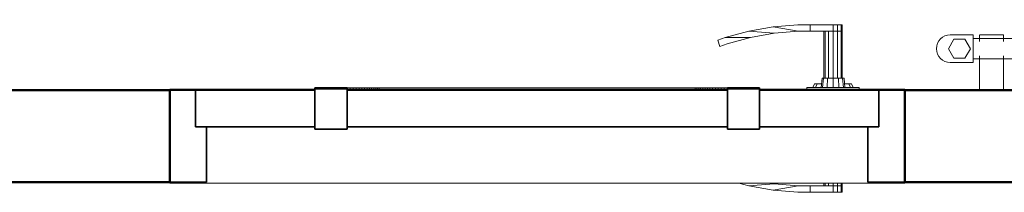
# Model space of a CAD drawing. Header units: millimetres. Extents: x 106 to 24511, y 2709 to 39091.
# Tile 66 of 87: x 22167 to 23239, y 35057 to 35244. Entities that reach past the tile are written whole.
import ezdxf

# ---------------------------------------------------------------- set-up
doc = ezdxf.new("R2010")
doc.units = ezdxf.units.MM
doc.linetypes.add('ADSK_Скрыто', pattern=[300, 150, -150])
for name, color, linetype, lineweight in [('A-DETL-____-HDLN', 90, 'ADSK_Скрыто', 9), ('A-DOOR-____-MCUT', 31, 'Continuous', 35), ('A-DOOR-____-OTLN', 31, 'Continuous', 20), ('A-GENM-____-MCUT', 13, 'Continuous', 50), ('A-GENM-____-OTLN', 13, 'Continuous', 20), ('A-WALL-____-MCUT', 113, 'Continuous', 50), ('A-WALL-____-OTLN', 113, 'Continuous', 20), ('M-EQPM-____-OTLN', 50, 'Continuous', 20)]:
    doc.layers.add(name, color=color, linetype=linetype, lineweight=lineweight)

# ---------------------------------------------------------------- blocks, each defined once
blk = doc.blocks.new('Прямая форма - V line-610122-В_Этаж 03_Вентиляция')
at = {"layer": 'A-DOOR-____-MCUT', "color": 53}
for p, q in [((-372, 0), (-400, 0)), ((-400, 0), (-400, -100)), ((-242, 0), (-372, 0)), ((-372, 0), (-372, -40)), ((-372, -40), (-372, 0)), ((-207, 2.5), (-242, 2.5)), ((-242, 2.5), (-242, -42.5)), ((-242, -40), (-242, 0)), ((-207, -42.5), (-207, 2.5)), ((207, 0), (-207, 0)), ((-207, 0), (-207, -40)), ((242, 2.5), (207, 2.5)), ((207, 2.5), (207, -42.5)), ((207, -40), (207, 0)), ((242, -42.5), (242, 2.5)), ((372, 0), (242, 0)), ((242, 0), (242, -40)), ((400, 0), (372, 0)), ((372, 0), (372, -40)), ((372, -40), (372, 0)), ((400, -100), (400, 0)), ((-372, -40), (-242, -40)), ((-360, -40), (-372, -40)), ((-360, -100), (-360, -40)), ((-242, -42.5), (-207, -42.5)), ((-207, -40), (207, -40)), ((207, -42.5), (242, -42.5)), ((242, -40), (372, -40)), ((360, -40), (360, -100)), ((372, -40), (360, -40)), ((-400, -100), (-360, -100)), ((360, -100), (400, -100))]:
    blk.add_line(p, q, dxfattribs=at)
at = {"layer": 'A-DOOR-____-OTLN', "color": 253}
for p, q in [((230.5, 64), (256.9, 68.7)), ((283.6, 71), (256.9, 68.7)), ((256.9, 68.7), (283.9, 64)), ((297, 71), (283.6, 71)), ((297, 71), (322, 71)), ((297, 64), (297, 71)), ((297, 64), (297, 71)), ((322, 71), (327, 71)), ((322, 64), (322, 71)), ((327, 71), (330.7, 71)), ((327, 64), (327, 71)), ((330.7, 71), (332, 71)), ((330.7, 64), (330.7, 71)), ((332, 64), (332, 71)), ((196.5, 54.1), (204.6, 57.1)), ((198.8, 47.5), (196.5, 54.1)), ((204.6, 57.1), (230.5, 64)), ((204.6, 57.1), (232, 57.2)), ((232, 57.2), (206.7, 50.4)), ((230.5, 64), (257.8, 61.7)), ((257.8, 61.7), (232, 57.2)), ((257.8, 61.7), (283.9, 64)), ((283.9, 64), (297, 64)), ((322, 64), (297, 64)), ((312, 13), (312, 64)), ((313.3, 64), (313.3, 13)), ((317, 64), (317, 13)), ((327, 64), (322, 64)), ((322, 13), (322, 64)), ((327, 64), (322, 64)), ((330.7, 64), (327, 64)), ((327, 13), (327, 64)), ((327, 64), (330.7, 64)), ((332, 64), (330.7, 64)), ((330.7, 64), (332, 64)), ((330.7, 13), (330.7, 64)), ((332, 13), (332, 64)), ((206.7, 50.4), (198.8, 47.5)), ((309, 3), (310, 13)), ((311.6, 13), (310, 13)), ((310.7, 3), (311.6, 13)), ((311.6, 13), (316, 13)), ((316, 13), (315.5, 3)), ((316, 13), (322, 13)), ((322, 13), (328, 13)), ((322, 13), (322, 3)), ((328, 13), (332.4, 13)), ((328, 13), (328.5, 3)), ((332.4, 13), (334, 13)), ((332.4, 13), (333.3, 3)), ((334, 13), (335, 3)), ((-207, 2.5), (-203.6, 2.5)), ((-203.6, 2.5), (-200.3, 2.5)), ((-203.6, 1), (-203.6, 2.5)), ((-200.3, 2.5), (-197, 2.5)), ((-200.3, 1), (-200.3, 2.5)), ((-197, 2.5), (-193.9, 2.5)), ((-197, 1), (-197, 2.5)), ((-193.9, 2.5), (-190.9, 2.5)), ((-193.9, 1), (-193.9, 2.5)), ((-190.9, 2.5), (-188, 2.5)), ((-190.9, 1), (-190.9, 2.5)), ((-188, 2.5), (-185.3, 2.5)), ((-188, 1), (-188, 2.5)), ((-185.3, 2.5), (-182.7, 2.5)), ((-185.3, 1), (-185.3, 2.5)), ((-182.7, 2.5), (-180.3, 2.5)), ((-182.7, 1), (-182.7, 2.5)), ((-180.3, 2.5), (-177.9, 2.5)), ((-180.3, 1), (-180.3, 2.5)), ((-177.9, 2.5), (-175.8, 2.5)), ((-177.9, 1), (-177.9, 2.5)), ((-175.8, 2.5), (-173.8, 2.5)), ((-175.8, 1), (-175.8, 2.5)), ((-173.8, 2.5), (-172, 2.5)), ((-173.8, 1), (-173.8, 2.5)), ((-172, 2.5), (0, 2.5)), ((-172, 1), (-172, 2.5)), ((0, 2.5), (172, 2.5)), ((172, 2.5), (173.8, 2.5)), ((172, 1), (172, 2.5)), ((173.8, 2.5), (175.8, 2.5)), ((173.8, 1), (173.8, 2.5)), ((175.8, 2.5), (177.9, 2.5)), ((175.8, 1), (175.8, 2.5)), ((177.9, 2.5), (180.3, 2.5)), ((177.9, 1), (177.9, 2.5)), ((180.3, 2.5), (182.7, 2.5)), ((180.3, 1), (180.3, 2.5)), ((182.7, 2.5), (185.3, 2.5)), ((182.7, 1), (182.7, 2.5)), ((185.3, 2.5), (188, 2.5)), ((185.3, 1), (185.3, 2.5)), ((188, 2.5), (190.9, 2.5)), ((188, 1), (188, 2.5)), ((190.9, 2.5), (193.9, 2.5)), ((190.9, 1), (190.9, 2.5)), ((193.9, 2.5), (197, 2.5)), ((193.9, 1), (193.9, 2.5)), ((197, 2.5), (200.3, 2.5)), ((197, 1), (197, 2.5)), ((200.3, 2.5), (203.6, 2.5)), ((200.3, 1), (200.3, 2.5)), ((203.6, 2.5), (207, 2.5)), ((203.6, 1), (203.6, 2.5)), ((350.5, 3), (293.5, 3)), ((293.5, 3), (293.5, 1)), ((300, 3), (302, 7)), ((304.7, 7), (302, 7)), ((302.9, 3), (304.7, 7)), ((304.7, 7), (309.4, 7)), ((334.6, 7), (339.3, 7)), ((339.3, 7), (342, 7)), ((339.3, 7), (341.1, 3)), ((342, 7), (344, 3)), ((350.5, 1), (350.5, 3)), ((230.5, -104), (219.3, -101)), ((257.8, -101.7), (230.5, -104)), ((230.5, -104), (256.9, -108.7)), ((253.7, -101), (257.8, -101.7)), ((283.9, -104), (256.9, -108.7)), ((257.8, -101.7), (283.9, -104)), ((297, -104), (283.9, -104)), ((297, -111), (297, -104)), ((297, -104), (322, -104)), ((297, -111), (297, -104)), ((312, -104), (312, -101)), ((313.3, -101), (313.3, -104)), ((317, -101), (317, -104)), ((322, -104), (322, -101)), ((327, -104), (322, -104)), ((322, -104), (327, -104)), ((322, -111), (322, -104)), ((327, -104), (327, -101)), ((330.7, -104), (327, -104)), ((327, -104), (330.7, -104)), ((327, -111), (327, -104)), ((330.7, -104), (330.7, -101)), ((332, -104), (330.7, -104)), ((330.7, -104), (332, -104)), ((330.7, -111), (330.7, -104)), ((332, -104), (332, -101)), ((332, -111), (332, -104)), ((256.9, -108.7), (283.6, -111)), ((283.6, -111), (297, -111)), ((322, -111), (297, -111)), ((327, -111), (322, -111)), ((330.7, -111), (327, -111)), ((332, -111), (330.7, -111))]:
    blk.add_line(p, q, dxfattribs=at)
blk = doc.blocks.new('Прямая форма - კარ1-613101-В_Этаж 03_Вентиляция')
blk.add_blockref('Прямая форма - V line-610122-В_Этаж 03_Вентиляция', (400, 0))
blk = doc.blocks.new('Прямая форма - V line-613116-В_Этаж 03_Вентиляция')
at = {"layer": 'A-WALL-____-MCUT', "color": 9}
for p, q in [((987.7, 100), (108.1, 100)), ((987.7, 0), (987.7, 100)), ((2344.9, 100), (1787.7, 100)), ((1787.7, 100), (1787.7, 0)), ((108.1, 0), (987.7, 0)), ((1787.7, 0), (2344.9, 0))]:
    blk.add_line(p, q, dxfattribs=at)
blk = doc.blocks.new('Прямая форма - SW - 016-613117-В_Этаж 03_Вентиляция')
blk.add_blockref('Прямая форма - V line-613116-В_Этаж 03_Вентиляция', (0, 0))
blk = doc.blocks.new('Family - კარ1-613119-В_Этаж 03_Вентиляция')
at = {"layer": 'A-GENM-____-MCUT', "lineweight": 9}
for p, q in [((400, 101), (-400, 101)), ((-400, 101), (-400, -1)), ((400, -1), (400, 101)), ((-400, -1), (400, -1))]:
    blk.add_line(p, q, dxfattribs=at)
blk = doc.blocks.new('V line_ifc_RVT-1-В_Этаж 03_Вентиляция')
at = {"layer": 'A-DOOR-____-OTLN', "color": 253, "lineweight": 20}
blk.add_blockref('Прямая форма - კარ1-613101-В_Этаж 03_Вентиляция', (38923.6, 35167.6), dxfattribs=at)
at = {"layer": 'A-GENM-____-OTLN', "color": 253, "lineweight": 20, "rotation": 180}
blk.add_blockref('Family - კარ1-613119-В_Этаж 03_Вентиляция', (39323.6, 35167.6), dxfattribs=at)
at = {"layer": 'A-WALL-____-OTLN', "color": 253, "lineweight": 20, "rotation": 180}
blk.add_blockref('Прямая форма - SW - 016-613117-В_Этаж 03_Вентиляция', (40711.4, 35167.6), dxfattribs=at)
blk = doc.blocks.new('THERMEX_Электрический_полотенцесушитель_Menta - THERMEX_MENTA-1730013-В_Этаж 03_Вентиляция')
at = {"layer": 'A-DETL-____-HDLN'}
for p, q in [((-202.9, 15), (-202.9, 15)), ((-202.9, 15), (-202.9, 15)), ((-177.1, 15), (-177.1, 15)), ((-177.1, 15), (-177.1, 15)), ((177.1, 15), (177.1, 15)), ((177.1, 15), (177.1, 15)), ((202.9, 15), (202.9, 15)), ((202.9, 15), (202.9, 15)), ((-202.9, -45), (-202.9, -45)), ((-202.9, -45), (-202.9, -45)), ((-177.1, -45), (-177.1, -45)), ((-177.1, -45), (-177.1, -45)), ((177.1, -45), (177.1, -45)), ((177.1, -45), (177.1, -45)), ((202.9, -45), (202.9, -45)), ((202.9, -45), (202.9, -45))]:
    blk.add_line(p, q, dxfattribs=at)
at = {"layer": 'M-EQPM-____-OTLN'}
for p, q in [((97.9, 25), (80, 25)), ((80, 25), (80, 11.1)), ((95.8, 28.6), (95.8, 24.1)), ((203.8, 31.4), (106.8, 31.4)), ((106.8, 25.7), (203.8, 25.7)), ((250, 25), (212.6, 25)), ((214.8, 24.1), (214.8, 28.6)), ((250, -25), (250, 25)), ((-210, 15), (-235, 15)), ((-210, -15), (-210, 15)), ((210, 11), (-210, 11)), ((-203, 15), (-203, 7.7)), ((-203, 15), (-203, 11)), ((-202.9, 15), (-202.9, 15)), ((-177.1, 15), (-177.1, 15)), ((-177, 7.8), (-177, 15)), ((-177, 11), (-177, 15)), ((203.8, 18.8), (106.8, 18.8)), ((177, 15), (177, 7.8)), ((177, 15), (177, 11)), ((177.1, 15), (177.1, 15)), ((202.9, 15), (202.9, 15)), ((203, 7.8), (203, 15)), ((203, 11), (203, 15)), ((235, 15), (210, 15)), ((210, 15), (210, -15)), ((-231, 10.4), (-237, 0)), ((-237, 0), (-231, -10.4)), ((-219, 10.4), (-231, 10.4)), ((-213, 0), (-219, 10.4)), ((-219, -10.4), (-213, 0)), ((219, 10.4), (213, 0)), ((213, 0), (219, -10.4)), ((231, 10.4), (219, 10.4)), ((237, 0), (231, 10.4)), ((231, -10.4), (237, 0)), ((-231, -10.4), (-219, -10.4)), ((-203, -7.8), (-203, -45)), ((-177, -45), (-177, -7.8)), ((177, -7.8), (177, -45)), ((203, -45), (203, -7.7)), ((219, -10.4), (231, -10.4)), ((-235, -15), (-210, -15)), ((-210, -11), (210, -11)), ((-203, -11), (-203, -45)), ((-177, -45), (-177, -11)), ((80, -11), (80, -25)), ((177, -11), (177, -45)), ((203, -45), (203, -11)), ((210, -15), (235, -15)), ((80, -25), (177.1, -25)), ((202.9, -25), (250, -25)), ((-202.9, -45), (-202.9, -45)), ((-177.1, -45), (-177.1, -45)), ((177.1, -45), (177.1, -45)), ((202.9, -45), (202.9, -45))]:
    blk.add_line(p, q, dxfattribs=at)
at = {"layer": 'M-EQPM-____-OTLN', "flags": 128}
for points in [[(-202.9, 15), (-202.4, 15), (-201.3, 15), (-199.7, 15), (-197.6, 15), (-195.3, 15), (-192.7, 15), (-190, 15)], [(-190, 15), (-187.3, 15), (-184.7, 15), (-182.4, 15), (-180.3, 15), (-178.7, 15), (-177.6, 15), (-177.1, 15)], [(177.1, 15), (177.6, 15), (178.7, 15), (180.3, 15), (182.4, 15), (184.7, 15), (187.3, 15), (190, 15)], [(190, 15), (192.7, 15), (195.3, 15), (197.6, 15), (199.7, 15), (201.3, 15), (202.4, 15), (202.9, 15)], [(-190, -45), (-192.7, -45), (-195.3, -45), (-197.6, -45), (-199.7, -45), (-201.3, -45), (-202.4, -45), (-202.9, -45)], [(-177.1, -45), (-177.6, -45), (-178.7, -45), (-180.3, -45), (-182.4, -45), (-184.7, -45), (-187.3, -45), (-190, -45)], [(190, -45), (187.3, -45), (184.7, -45), (182.4, -45), (180.3, -45), (178.7, -45), (177.6, -45), (177.1, -45)], [(202.9, -45), (202.4, -45), (201.3, -45), (199.7, -45), (197.6, -45), (195.3, -45), (192.7, -45), (190, -45)]]:
    blk.add_lwpolyline(points, dxfattribs=at)
at = {"layer": 'M-EQPM-____-OTLN'}
for centre, radius, start, end in [((-235, 0), 15, 90, 270), ((225, 0), 18, 56.9143, 123.0857), ((235, 0), 15, 270, 90), ((225, 0), 18, 236.9143, 303.0857)]:
    blk.add_arc(centre, radius, start, end, dxfattribs=at)
for centre, start_param, end_param in [((106.8, 28.6), 4.712389, 7.853982), ((203.8, 28.6), 1.570796, 4.712389)]:
    blk.add_ellipse(centre, major_axis=(-11, 0), ratio=0.258819, start_param=start_param, end_param=end_param, dxfattribs=at)
for points, knots in [([(106.8, 18.8), (105.8, 18.8), (104, 18.9), (101.5, 19.6), (99.3, 20.6), (97.4, 21.9), (96.3, 22.9), (95.9, 23.6), (95.8, 23.8), (95.8, 23.8)], [0, 0, 0, 0, 0.1111111, 0.2222222, 0.3333333, 0.4444444, 0.5833333, 0.6527778, 0.6666667, 0.6666667, 0.6666667, 0.6666667]), ([(214.7, 23.8), (214.6, 23.5), (214.2, 22.8), (212.6, 21.5), (210.6, 20.3), (208.7, 19.6), (206.6, 19), (204.9, 18.8), (203.8, 18.8)], [0.3333333, 0.3333333, 0.3333333, 0.3333333, 0.4444444, 0.5833333, 0.7222222, 0.7916667, 0.8611111, 1, 1, 1, 1])]:
    blk.add_open_spline(points, degree=3, knots=knots, dxfattribs=at)

msp = doc.modelspace()

# ---------------------------------------------------------------- block references
at = {"lineweight": 9}
msp.add_blockref('V line_ifc_RVT-1-В_Этаж 03_Вентиляция', (-16592.7, 0), dxfattribs=at)
at = {"layer": 'A-DETL-____-HDLN'}
msp.add_blockref('THERMEX_Электрический_полотенцесушитель_Menta - THERMEX_MENTA-1730013-В_Этаж 03_Вентиляция', (23415.5, 35212.6), dxfattribs=at)

doc.saveas('drawing.dxf')
